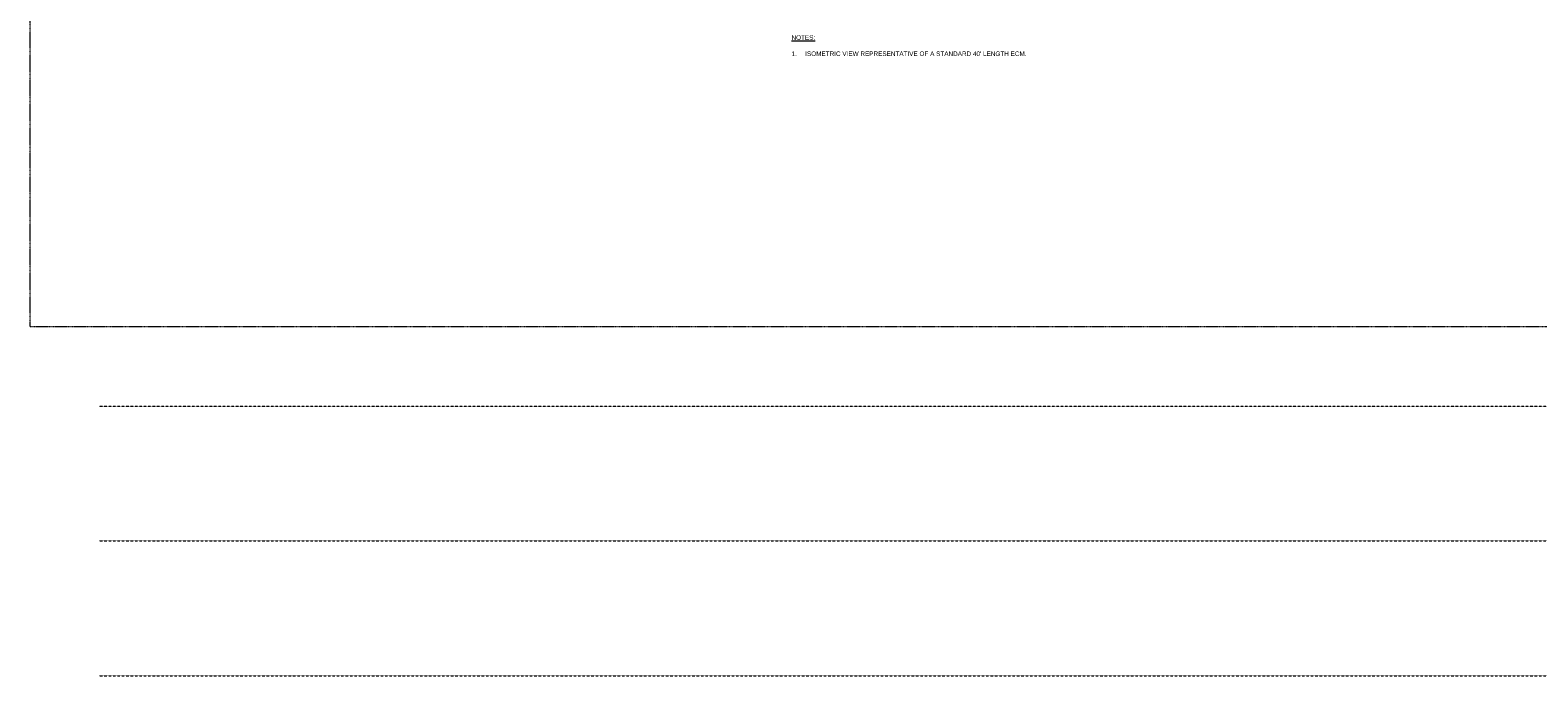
# Model space of a CAD drawing. Header units: inches. Extents: x 96 to 12395, y 835 to 21076.
# Tile 3 of 19: x 96 to 3071, y 6563 to 7837. Entities that reach past the tile are written whole.
import ezdxf

# ---------------------------------------------------------------- set-up
doc = ezdxf.new("R2010")
doc.units = ezdxf.units.IN
doc.header["$MEASUREMENT"] = 0
doc.linetypes.add('DASHED2', pattern=[0.375, 0.25, -0.125])
doc.linetypes.add('HIDDEN2', pattern=[0.1875, 0.125, -0.0625])
for name, color, linetype, lineweight in [('E-ANNO-TEXT', 7, 'Continuous', 18), ('E-ISO-BLDG', 131, 'Continuous', 9), ('E-LPS-RSM', 30, 'DASHED2', 18)]:
    doc.layers.add(name, color=color, linetype=linetype, lineweight=lineweight)
doc.styles.get("Standard").update_dxf_attribs({"font": 'arial.ttf'})

msp = doc.modelspace()

# ---------------------------------------------------------------- linework, layer by layer
at = {"layer": 'E-ISO-BLDG', "color": 7, "linetype": 'HIDDEN2'}
for p, q in [((231.64397, 7095.42663), (12394.91522, 7095.42663)), ((231.64397, 6829.41237), (12394.91522, 6829.41237)), ((231.64397, 6563.39805), (12394.91522, 6563.39805))]:
    msp.add_line(p, q, dxfattribs=at)
at = {"layer": 'E-LPS-RSM', "color": 7}
msp.add_lwpolyline([(95.708, 21076.19418), (11827.27564, 21076.19418), (11827.27564, 7251.84686), (95.708, 7251.84686)], close=True, dxfattribs=at)

# ---------------------------------------------------------------- texts
at = {"layer": 'E-ANNO-TEXT', "color": 7, "insert": (1598.44128, 7826.92794), "char_height": 9, "attachment_point": 1}
msp.add_mtext_dynamic_manual_height_columns('{\\LNOTES:}', width=202.3478761, gutter_width=48, heights=[0], dxfattribs=at)
at = {"layer": 'E-ANNO-TEXT', "color": 7, "insert": (1598.44128, 7795.09378), "char_height": 9, "attachment_point": 1, "line_spacing_factor": 0.8}
msp.add_mtext_dynamic_manual_height_columns("\\A1;\\pxi-3,l3,sm1,t3;1.^IISOMETRIC VIEW REPRESENTATIVE OF A STANDARD 40' LENGTH ECM.", width=541.3146871, gutter_width=48, heights=[42.30758], dxfattribs=at)

doc.saveas('drawing.dxf')
